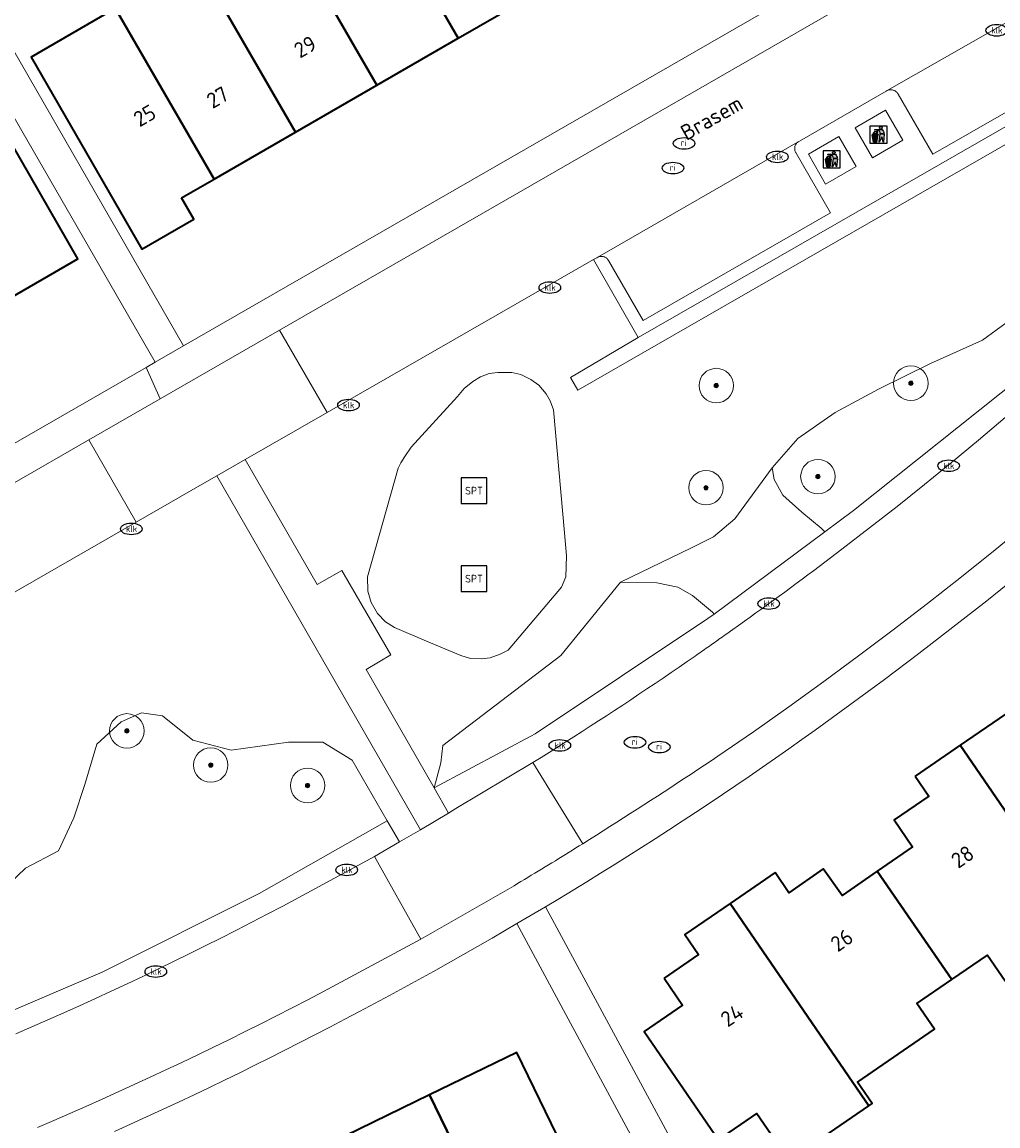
# Model space of a CAD drawing. Header units: metres. Extents: x 103671 to 105190, y 427150 to 429171.
# Tile 65 of 256: x 104402 to 104458, y 427333 to 427397. Entities that reach past the tile are written whole.
import ezdxf
from ezdxf.enums import TextEntityAlignment as Align

# ---------------------------------------------------------------- set-up
doc = ezdxf.new("R2010")
doc.units = ezdxf.units.M
for name, color, linetype, lineweight in [('B-WE-GR-BOOM-S', 253, 'Continuous', 25), ('B-WE-IE-AFVAL APART PLAATS-S', 253, 'Continuous', 25), ('B-WE-IE-MEUBILAIR-S', 253, 'Continuous', 25), ('B-WE-IE-MEUBILAIR_WEGMEUBILAIR-S', 253, 'Continuous', 25), ('B-WE-IE-TERREINAFSCHEIDING_KUNSTMATIG_MUUR-G', 253, 'IE-TERREINAFSCHEIDING_KUNSTMATIG-SO', 18), ('B-WE-IE-TERREINAFSCHEIDING_KUNSTMATIG_MUUR-GV', 253, 'Continuous', 18), ('B-WE-OG-BEBOUWING-GV', 253, 'Continuous', 35), ('B-WE-OG-BEBOUWING-T18', 7, 'Continuous', 18), ('B-WE-OG-TERREIN_BEGROEID-GV', 253, 'Continuous', 18), ('B-WE-OG-TERREIN_ERF-GV', 253, 'Continuous', 18), ('B-WE-OG-TOPOGRAFIE-T18', 7, 'Continuous', 18), ('B-WE-VH-GESLOTENVERHARDING_BETON-GV', 253, 'Continuous', 18), ('B-WE-VH-GESLOTENVERHARDING_KUNSTSTOF-GV', 253, 'Continuous', 18), ('B-WE-VH-OPENVERHARDING-GV', 253, 'Continuous', 18), ('B-WE-VH-OPENVERHARDING_BETONSTRAATSTEEN-GV', 253, 'Continuous', 18), ('B-WE-VH-OPENVERHARDING_TEGEL-GV', 253, 'Continuous', 18)]:
    doc.layers.add(name, color=color, linetype=linetype, lineweight=lineweight)
doc.styles.add('NLCS-ISO', font='NLCS-ISO.ttf')
doc.styles.add('NLCS-ISO-M500-T18', font='NLCS-ISO.ttf', dxfattribs={"height": 0.9})
doc.linetypes.add('IE-TERREINAFSCHEIDING_KUNSTMATIG-SO', pattern='A,4,[82,NLCS.SHX,S=0.75,R=90,X=0,Y=0],4,-2', length=10)

# ---------------------------------------------------------------- blocks, each defined once
blk = doc.blocks.new('SIE-AFVAL APART PLAATS-SO')
h = blk.add_hatch(color=256)
h.dxf.hatch_style = 1
h.paths.add_polyline_path([(-0.09, 0.07), (-1.76, 0.07, 0.819081), (-1.79, -0.09), (-1.4, -2.19, 0.36153), (-1.37, -2.21), (-0.47, -2.21, 0.36153), (-0.44, -2.19), (-0.05, -0.09, 0.819081)])
h.paths.add_polyline_path([(-0.16, -0.1), (-0.2, -0.33), (-0.49, -0.33), (-0.47, -0.1)], flags=16)
h.paths.add_polyline_path([(-0.55, -0.1), (-0.58, -0.33), (-0.87, -0.33), (-0.87, -0.1)], flags=16)
h.paths.add_polyline_path([(-0.22, -0.42), (-0.27, -0.73), (-0.53, -0.73), (-0.5, -0.42)], flags=16)
h.paths.add_polyline_path([(-0.58, -0.42), (-0.61, -0.73), (-0.87, -0.73), (-0.87, -0.42)], flags=16)
h.paths.add_polyline_path([(-0.95, -0.1), (-0.95, -0.33), (-1.27, -0.33), (-1.29, -0.1)], flags=16)
h.paths.add_polyline_path([(-0.95, -0.42), (-0.95, -0.73), (-1.23, -0.73), (-1.26, -0.42)], flags=16)
h.paths.add_polyline_path([(-0.29, -0.83), (-0.34, -1.09), (-0.56, -1.09), (-0.54, -0.83)], flags=16)
h.paths.add_polyline_path([(-0.62, -0.83), (-0.65, -1.09), (-0.87, -1.09), (-0.87, -0.83)], flags=16)
h.paths.add_polyline_path([(-0.95, -0.83), (-0.95, -1.09), (-1.2, -1.09), (-1.22, -0.83)], flags=16)
h.paths.add_polyline_path([(-1.35, -0.33), (-1.64, -0.33), (-1.69, -0.1), (-1.37, -0.1)], flags=16)
h.paths.add_polyline_path([(-1.34, -0.42), (-1.31, -0.73), (-1.57, -0.73), (-1.63, -0.42)], flags=16)
h.paths.add_polyline_path([(-0.36, -1.18), (-0.41, -1.44), (-0.6, -1.44), (-0.57, -1.18)], flags=16)
h.paths.add_polyline_path([(-0.65, -1.18), (-0.68, -1.44), (-0.87, -1.44), (-0.87, -1.18)], flags=16)
h.paths.add_polyline_path([(-1.3, -0.83), (-1.28, -1.09), (-1.5, -1.09), (-1.55, -0.83)], flags=16)
h.paths.add_polyline_path([(-0.95, -1.18), (-0.95, -1.44), (-1.17, -1.44), (-1.19, -1.18)], flags=16)
h.paths.add_polyline_path([(-0.42, -1.53), (-0.47, -1.79), (-0.63, -1.79), (-0.6, -1.53)], flags=16)
h.paths.add_polyline_path([(-1.27, -1.18), (-1.25, -1.44), (-1.44, -1.44), (-1.49, -1.18)], flags=16)
h.paths.add_polyline_path([(-0.69, -1.53), (-0.71, -1.79), (-0.87, -1.79), (-0.87, -1.53)], flags=16)
h.paths.add_polyline_path([(-0.95, -1.53), (-0.95, -1.79), (-1.13, -1.79), (-1.16, -1.53)], flags=16)
h.paths.add_polyline_path([(-1.24, -1.53), (-1.22, -1.79), (-1.37, -1.79), (-1.42, -1.53)], flags=16)
h.paths.add_polyline_path([(-0.49, -1.89), (-0.53, -2.13), (-0.66, -2.13), (-0.64, -1.89)], flags=16)
h.paths.add_polyline_path([(-0.72, -1.89), (-0.74, -2.13), (-0.87, -2.13), (-0.87, -1.89)], flags=16)
h.paths.add_polyline_path([(-0.95, -1.89), (-0.95, -2.13), (-1.1, -2.13), (-1.12, -1.89)], flags=16)
h.paths.add_polyline_path([(-1.21, -1.89), (-1.18, -2.13), (-1.31, -2.13), (-1.35, -1.89)], flags=16)
h.paths.add_polyline_path([(-0.19, 0.78, -0.01173), (-0.3, 0.78, -0.148797), (-0.42, 1.03, -0.136076), (-0.69, 0.87), (-0.78, 0.85, -0.038293), (-1.14, 0.96), (-1.19, 0.81, -0.243822), (-1.56, 0.45, 0.344326), (-1, 0.22, -0.139345), (-0.6, 0.22, 0.618436), (-0.56, 0.27, -0.441494), (-0.47, 0.44, 0.309048)])
h.paths.add_polyline_path([(-0.49, 0.51, 0.351556), (-0.64, 0.31, 0.121061), (-1.02, 0.29, -0.288745), (-1.45, 0.42, 0.203599), (-1.12, 0.79), (-1.09, 0.87, 0.083075), (-0.28, 0.71, -0.242261)], flags=16)
h.paths.add_polyline_path([(-0.4, 0.79, -0.023345), (-0.63, 0.82, 0.07081), (-0.46, 0.9, 0.059965)], flags=16)
h.paths.add_polyline_path([(1.12, 1.48), (-1.07, 1.48, 0.860559), (-1.08, 1.42), (0.29, 1, -0.146703), (0.53, 0.28, 0.421968), (0.56, 0.25), (1.6, 0.31, 0.450293), (1.63, 0.34, 0.122241)])
h.paths.add_polyline_path([(0.26, 1.93, 1), (1.07, 1.93, 1)])
h.paths.add_polyline_path([(1.65, 0.15, 0.429303), (1.62, 0.18), (0.55, 0.23, 0.38429), (0.51, 0.2), (0.16, -2.16, 0.83726), (0.22, -2.18), (0.99, -0.78, -0.688204), (1.05, -0.78), (1.36, -2.14, 0.84934), (1.42, -2.14)])
for p, q in [((-0.09, 0.07), (-1.76, 0.07)), ((-1.4, -2.19), (-1.79, -0.09)), ((-1.37, -0.1), (-1.69, -0.1)), ((-1.64, -0.33), (-1.69, -0.1)), ((-1.64, -0.33), (-1.35, -0.33)), ((-1.63, -0.42), (-1.34, -0.42)), ((-1.57, -0.73), (-1.63, -0.42)), ((-1.57, -0.73), (-1.31, -0.73)), ((-1.55, -0.83), (-1.3, -0.83)), ((-1.5, -1.09), (-1.55, -0.83)), ((-1.5, -1.09), (-1.28, -1.09)), ((-1.49, -1.18), (-1.27, -1.18)), ((-1.44, -1.44), (-1.49, -1.18)), ((-1.44, -1.44), (-1.25, -1.44)), ((-1.42, -1.53), (-1.24, -1.53)), ((-1.37, -1.79), (-1.42, -1.53)), ((-1.37, -1.79), (-1.22, -1.79)), ((-1.37, -2.21), (-0.47, -2.21)), ((-1.31, -2.13), (-1.35, -1.89)), ((-1.35, -1.89), (-1.21, -1.89)), ((-1.31, -2.13), (-1.18, -2.13)), ((-0.95, -0.1), (-1.29, -0.1)), ((-1.27, -0.33), (-0.95, -0.33)), ((-1.26, -0.42), (-0.95, -0.42)), ((-1.23, -0.73), (-0.95, -0.73)), ((-1.22, -0.83), (-0.95, -0.83)), ((-1.2, -1.09), (-0.95, -1.09)), ((-1.19, -1.18), (-0.95, -1.18)), ((-1.17, -1.44), (-0.95, -1.44)), ((-1.16, -1.53), (-0.95, -1.53)), ((-1.13, -1.79), (-0.95, -1.79)), ((-1.12, -1.89), (-0.95, -1.89)), ((-1.1, -2.13), (-0.95, -2.13)), ((-0.95, -0.1), (-0.95, -0.33)), ((-0.95, -0.42), (-0.95, -0.73)), ((-0.95, -0.83), (-0.95, -1.09)), ((-0.95, -1.18), (-0.95, -1.44)), ((-0.95, -1.53), (-0.95, -1.79)), ((-0.95, -1.89), (-0.95, -2.13)), ((-0.87, -0.1), (-0.87, -0.33)), ((-0.55, -0.1), (-0.87, -0.1)), ((-0.87, -0.33), (-0.58, -0.33)), ((-0.87, -0.42), (-0.87, -0.73)), ((-0.87, -0.42), (-0.58, -0.42)), ((-0.87, -0.73), (-0.61, -0.73)), ((-0.87, -0.83), (-0.62, -0.83)), ((-0.87, -0.83), (-0.87, -1.09)), ((-0.87, -1.09), (-0.65, -1.09)), ((-0.87, -1.18), (-0.65, -1.18)), ((-0.87, -1.18), (-0.87, -1.44)), ((-0.87, -1.44), (-0.68, -1.44)), ((-0.87, -1.53), (-0.69, -1.53)), ((-0.87, -1.53), (-0.87, -1.79)), ((-0.87, -1.79), (-0.71, -1.79)), ((-0.87, -1.89), (-0.87, -2.13)), ((-0.87, -1.89), (-0.72, -1.89)), ((-0.87, -2.13), (-0.74, -2.13)), ((-0.66, -2.13), (-0.53, -2.13)), ((-0.64, -1.89), (-0.49, -1.89)), ((-0.63, -1.79), (-0.47, -1.79)), ((-0.6, -1.44), (-0.41, -1.44)), ((-0.6, -1.53), (-0.42, -1.53)), ((-0.57, -1.18), (-0.36, -1.18)), ((-0.56, -1.09), (-0.34, -1.09)), ((-0.54, -0.83), (-0.29, -0.83)), ((-0.53, -0.73), (-0.27, -0.73)), ((-0.53, -2.13), (-0.49, -1.89)), ((-0.5, -0.42), (-0.22, -0.42)), ((-0.49, -0.33), (-0.2, -0.33)), ((-0.16, -0.1), (-0.47, -0.1)), ((-0.47, -1.79), (-0.42, -1.53)), ((-0.44, -2.19), (-0.05, -0.09)), ((-0.41, -1.44), (-0.36, -1.18)), ((-0.34, -1.09), (-0.29, -0.83)), ((-0.27, -0.73), (-0.22, -0.42)), ((-0.2, -0.33), (-0.16, -0.1))]:
    blk.add_line(p, q)
blk.add_lwpolyline([(-2.5, -2.51), (2.5, -2.51), (2.5, 2.49), (-2.5, 2.49)], close=True)
for points in [[(-0.78, 0.85, -0.038293), (-1.14, 0.96), (-1.19, 0.81, -0.243822), (-1.56, 0.45, 0.344326), (-1, 0.22, -0.139345), (-0.6, 0.22, 0.618436), (-0.56, 0.27, -0.441494), (-0.47, 0.44, 0.309048), (-0.19, 0.78, -0.01173), (-0.3, 0.78, -0.01173)], [(-0.78, 0.85), (-0.69, 0.87, 0.136076), (-0.42, 1.03, 0.156405), (-0.29, 0.77)], [(-0.78, 0.85), (-0.69, 0.87, 0.136076), (-0.42, 1.03, 0.148797), (-0.3, 0.78, 0.148797)], [(-0.63, 0.82, 0.07081), (-0.46, 0.9, 0.059965), (-0.4, 0.79, 0.059965)], [(-0.4, 0.79, -0.023345), (-0.63, 0.82)]]:
    blk.add_lwpolyline(points, format="xyb")
for points in [[(-1.09, 0.87), (-1.12, 0.79, -0.203599), (-1.45, 0.42, 0.288745), (-1.02, 0.29, -0.121061), (-0.64, 0.31, -0.351556), (-0.49, 0.51, 0.242261), (-0.28, 0.71, -0.083075)], [(-1.07, 1.48), (1.12, 1.48, -0.122241), (1.63, 0.34, -0.450293), (1.6, 0.31), (0.56, 0.25, -0.421968), (0.53, 0.28, 0.146703), (0.29, 1), (-1.08, 1.42, -0.860559)], [(0.55, 0.23), (1.62, 0.18, -0.429303), (1.65, 0.15), (1.42, -2.14, -0.84934), (1.36, -2.14), (1.05, -0.78, 0.688204), (0.99, -0.78), (0.22, -2.18, -0.83726), (0.16, -2.16), (0.51, 0.2, -0.38429)]]:
    blk.add_lwpolyline(points, format="xyb", close=True)
for points in [[(-1.35, -0.33), (-1.37, -0.1)], [(-1.31, -0.73), (-1.34, -0.42)], [(-1.28, -1.09), (-1.3, -0.83)], [(-1.27, -0.33), (-1.29, -0.1)], [(-1.25, -1.44), (-1.27, -1.18)], [(-1.23, -0.73), (-1.26, -0.42)], [(-1.22, -1.79), (-1.24, -1.53)], [(-1.2, -1.09), (-1.22, -0.83)], [(-1.18, -2.13), (-1.21, -1.89)], [(-1.17, -1.44), (-1.19, -1.18)], [(-1.18, -2.22), (-1.18, -2.21)], [(-1.13, -1.79), (-1.16, -1.53)], [(-1.1, -2.13), (-1.12, -1.89)], [(-0.74, -2.13), (-0.72, -1.89)], [(-0.71, -1.79), (-0.69, -1.53)], [(-0.68, -1.44), (-0.65, -1.18)], [(-0.66, -2.13), (-0.64, -1.89)], [(-0.65, -1.09), (-0.62, -0.83)], [(-0.63, -1.79), (-0.6, -1.53)], [(-0.61, -0.73), (-0.58, -0.42)], [(-0.6, -1.44), (-0.57, -1.18)], [(-0.58, -0.33), (-0.55, -0.1)], [(-0.56, -1.09), (-0.54, -0.83)], [(-0.53, -0.73), (-0.5, -0.42)], [(-0.49, -0.33), (-0.47, -0.1)]]:
    blk.add_lwpolyline(points)
blk.add_circle((0.66, 1.93), 0.401)
for centre, radius, start, end in [((-1.76, -0.01), 0.0869, 90, 247.281), ((-0.09, -0.01), 0.0869, 292.719, 90), ((-1.37, -2.18), 0.0318, 190.4943, 270), ((-0.47, -2.18), 0.0318, 270, 349.5057)]:
    blk.add_arc(centre, radius, start, end)
blk = doc.blocks.new('SIE-MEUBILAIR_PUT_KOLK-SO')
blk.add_ellipse((0, 0), major_axis=(1.25, 0), ratio=0.54)
at = {"style": 'NLCS-ISO'}
blk.add_text('klk', height=0.75, dxfattribs=at).set_placement((0.03, 0), align=Align.MIDDLE_CENTER)
blk = doc.blocks.new('SIE-MEUBILAIR_PUT_RIOOLPUT-SO')
blk.add_ellipse((0, 0), major_axis=(1.25, 0), ratio=0.54)
at = {"style": 'NLCS-ISO'}
blk.add_text('ri', height=0.75, dxfattribs=at).set_placement((-0.04, 0.07), align=Align.MIDDLE_CENTER)
blk = doc.blocks.new('SIE-WEG_SPEELTOESTEL-SO')
at = {"flags": 128}
blk.add_lwpolyline([(-3.75, -3.75), (3.75, -3.75), (3.75, 3.75), (-3.75, 3.75)], close=True, dxfattribs=at)
at = {"style": 'NLCS-ISO'}
blk.add_text('SPT', height=2.25, dxfattribs=at).set_placement((0, 0), align=Align.MIDDLE_CENTER)
blk = doc.blocks.new('SGR-BOOM_GBKN-SO')
at = {"linetype": 'ByBlock', "lineweight": 18}
h = blk.add_hatch(color=0, dxfattribs=at)
h.dxf.hatch_style = 1
edge = h.paths.add_edge_path()
edge.add_arc((0, 0), 0.25, 0, 360)
at = {"color": 0, "linetype": 'ByBlock', "lineweight": 18}
for radius in [2, 0.25]:
    blk.add_circle((0, 0), radius, dxfattribs=at)
at = {"color": 0, "linetype": 'ByBlock', "lineweight": 18, "style": 'NLCS-ISO'}
blk.add_attdef('SOORT', (2.5, 0), '', height=1.5, dxfattribs=at)

msp = doc.modelspace()

# ---------------------------------------------------------------- linework, layer by layer
at = {"layer": 'B-WE-IE-TERREINAFSCHEIDING_KUNSTMATIG_MUUR-G', "flags": 128}
for points in [[(104433.727, 427375.656), (104467.329, 427394.968)], [(104437.229, 427378.706), (104433.311, 427376.386)], [(104433.311, 427376.386), (104433.727, 427375.656)]]:
    msp.add_lwpolyline(points, dxfattribs=at)
at = {"layer": 'B-WE-IE-TERREINAFSCHEIDING_KUNSTMATIG_MUUR-GV', "flags": 128}
msp.add_lwpolyline([(104464.296, 427400.288), (104463.559, 427399.846), (104466.111, 427395.297), (104437.229, 427378.706), (104433.311, 427376.386), (104433.727, 427375.656), (104467.329, 427394.968)], close=True, dxfattribs=at)
at = {"layer": 'B-WE-OG-BEBOUWING-GV', "flags": 128}
for points in [[(104421.965, 427405.052), (104420.765, 427407.13), (104420.488, 427406.97), (104426.796, 427396.043), (104431.508, 427398.763), (104426.4, 427407.612)], [(104420.488, 427406.97), (104415.777, 427404.251), (104422.085, 427393.324), (104426.796, 427396.043)], [(104417.374, 427390.604), (104422.085, 427393.324), (104415.777, 427404.251), (104411.066, 427401.531)], [(104411.066, 427401.531), (104406.354, 427398.811), (104412.662, 427387.884), (104417.374, 427390.604)], [(104410.774, 427386.794), (104412.662, 427387.884), (104406.354, 427398.811), (104406.077, 427398.651), (104406.677, 427397.611), (104402.07, 427394.952), (104408.488, 427383.834), (104411.484, 427385.564)], [(104393.838, 427390.979), (104399.887, 427380.453), (104404.774, 427383.262), (104398.725, 427393.788)], [(104458.495, 427356.893), (104455.872, 427355.096), (104463.06, 427344.605), (104467.735, 427347.814), (104466.716, 427349.298), (104468.942, 427350.826), (104464.627, 427357.113), (104462.363, 427355.569), (104461.287, 427357.13), (104459.286, 427355.751)], [(104453.25, 427353.3), (104454.041, 427352.145), (104452.036, 427350.772), (104453.11, 427349.204), (104451.067, 427347.801), (104455.382, 427341.518), (104457.449, 427342.937), (104458.468, 427341.453), (104463.06, 427344.605), (104455.872, 427355.096)], [(104445.149, 427347.714), (104442.538, 427345.922), (104450.575, 427334.215), (104450.759, 427334.341), (104449.91, 427335.578), (104454.379, 427338.646), (104453.36, 427340.13), (104455.382, 427341.518), (104451.067, 427347.801), (104449.023, 427346.397), (104447.937, 427347.937), (104445.951, 427346.537)], [(104438.717, 427341.601), (104439.792, 427340.034), (104437.566, 427338.506), (104441.867, 427332.24), (104444.093, 427333.768), (104445.961, 427331.048), (104450.575, 427334.215), (104442.538, 427345.922), (104439.928, 427344.13), (104440.72, 427342.976)], [(104435.511, 427326.373), (104430.197, 427337.299), (104425.134, 427334.837), (104430.448, 427323.91)], [(104420.278, 427332.475), (104425.592, 427321.548), (104430.448, 427323.91), (104425.134, 427334.837)]]:
    msp.add_lwpolyline(points, close=True, dxfattribs=at)
at = {"layer": 'B-WE-OG-TERREIN_BEGROEID-GV', "flags": 128}
for points in [[(104467.329, 427394.968), (104433.727, 427375.656), (104433.311, 427376.386), (104437.229, 427378.706), (104434.642, 427383.218), (104419.218, 427374.364), (104414.465, 427371.636), (104418.624, 427364.403), (104420.07, 427365.222), (104422.901, 427360.33), (104421.472, 427359.484), (104425.408, 427352.622), (104425.796, 427354.08), (104425.912, 427355.073), (104432.745, 427360.299), (104436.19, 427364.533), (104440.307, 427366.518), (104441.591, 427367.161), (104442.818, 427368.212), (104444.978, 427371.161), (104446.467, 427372.854), (104448.628, 427374.372), (104451.139, 427375.715), (104454.146, 427377.204), (104457.153, 427378.547), (104458.73, 427379.715)], [(104458.73, 427379.715), (104457.153, 427378.547), (104454.146, 427377.204), (104451.139, 427375.715), (104448.628, 427374.372), (104446.467, 427372.854), (104444.978, 427371.161), (104445.095, 427370.489), (104445.591, 427369.584), (104446.701, 427368.591), (104447.81, 427367.657), (104448.02, 427367.447), (104449.683, 427368.682), (104459.482, 427376.485)], [(104459.482, 427376.485), (104449.683, 427368.682), (104448.02, 427367.447), (104441.611, 427362.691), (104441.253, 427362.426), (104431.254, 427355.749), (104425.408, 427352.622), (104426.243, 427351.166), (104426.671, 427351.422), (104431.117, 427354.087), (104431.595, 427354.384), (104432.071, 427354.682), (104432.547, 427354.982), (104433.022, 427355.282), (104433.497, 427355.584), (104433.97, 427355.888), (104434.443, 427356.192), (104434.915, 427356.498), (104435.387, 427356.805), (104435.857, 427357.113), (104436.327, 427357.422), (104436.795, 427357.733), (104437.263, 427358.045), (104437.731, 427358.358), (104438.197, 427358.672), (104438.662, 427358.988), (104439.127, 427359.305), (104439.591, 427359.622), (104440.054, 427359.942), (104440.516, 427360.262), (104440.608, 427360.326), (104440.701, 427360.39), (104440.793, 427360.454), (104440.885, 427360.519), (104440.977, 427360.583), (104441.07, 427360.647), (104441.162, 427360.712), (104441.254, 427360.776), (104441.346, 427360.84), (104441.438, 427360.905), (104441.53, 427360.969), (104441.622, 427361.034), (104441.714, 427361.099), (104441.806, 427361.163), (104441.898, 427361.228), (104441.99, 427361.293), (104442.082, 427361.357), (104442.173, 427361.422), (104442.265, 427361.487), (104442.357, 427361.552), (104442.694, 427361.791), (104443.031, 427362.031), (104443.368, 427362.271), (104443.704, 427362.512), (104444.039, 427362.753), (104444.374, 427362.995), (104444.709, 427363.238), (104445.043, 427363.481), (104445.377, 427363.725), (104445.71, 427363.969), (104446.043, 427364.215), (104446.376, 427364.46), (104446.708, 427364.707), (104447.039, 427364.954), (104447.37, 427365.201), (104447.701, 427365.449), (104448.031, 427365.698), (104448.361, 427365.947), (104448.69, 427366.197), (104449.019, 427366.448), (104450.621, 427367.682), (104452.213, 427368.93), (104453.794, 427370.193), (104455.364, 427371.471), (104456.924, 427372.762), (104458.472, 427374.067)], [(104398.876, 427345.234), (104401.737, 427347.978), (104403.664, 427348.971), (104404.54, 427350.898), (104405.182, 427352.825), (104405.883, 427355.161), (104407.285, 427356.445), (104408.453, 427356.971), (104409.679, 427356.796), (104411.431, 427355.394), (104413.65, 427354.81), (104416.978, 427355.277), (104418.964, 427355.277), (104420.657, 427354.226), (104422.688, 427350.722), (104423.4, 427349.495), (104424.611, 427350.196), (104412.822, 427370.693), (104411.976, 427370.207), (104408.154, 427368.014), (104392.467, 427358.997)], [(104394.807, 427337.092), (104406.189, 427341.947), (104415.27, 427346.501), (104422.688, 427350.722), (104420.657, 427354.226), (104418.964, 427355.277), (104416.978, 427355.277), (104413.65, 427354.81), (104411.431, 427355.394), (104409.679, 427356.796), (104408.453, 427356.971), (104407.285, 427356.445), (104405.883, 427355.161), (104405.182, 427352.825), (104404.54, 427350.898), (104403.664, 427348.971), (104401.737, 427347.978), (104398.876, 427345.234)], [(104401.194, 427338.374), (104402.118, 427338.775), (104403.04, 427339.181), (104403.96, 427339.591), (104404.879, 427340.005), (104405.796, 427340.424), (104406.71, 427340.846), (104407.623, 427341.273), (104408.534, 427341.704), (104409.442, 427342.14), (104410.349, 427342.579), (104411.254, 427343.023), (104412.156, 427343.471), (104413.057, 427343.923), (104413.955, 427344.38), (104414.851, 427344.84), (104415.744, 427345.304), (104416.636, 427345.773), (104421.947, 427348.653), (104423.4, 427349.495), (104422.688, 427350.722), (104415.27, 427346.501), (104406.189, 427341.947), (104394.807, 427337.092)]]:
    msp.add_lwpolyline(points, dxfattribs=at)
for points in [[(104421.549, 427364.84), (104423.332, 427371.133), (104423.481, 427371.451), (104423.712, 427371.817), (104424.083, 427372.356), (104426.751, 427375.3), (104427.15, 427375.746), (104427.638, 427376.159), (104428.097, 427376.432), (104428.589, 427376.626), (104429.089, 427376.676), (104429.897, 427376.68), (104430.426, 427376.56), (104430.998, 427376.275), (104431.474, 427375.946), (104431.886, 427375.443), (104432.127, 427375.039), (104432.317, 427374.512), (104432.957, 427367.403), (104433.062, 427366.06), (104433.04, 427364.853), (104432.775, 427364.249), (104429.694, 427360.603), (104429.232, 427360.375), (104428.656, 427360.156), (104428.122, 427360.089), (104427.52, 427360.114), (104426.957, 427360.286), (104424.955, 427361.124), (104423.102, 427361.917), (104422.589, 427362.241), (104422.132, 427362.726), (104421.762, 427363.353), (104421.576, 427364.009)], [(104442.818, 427368.212), (104441.591, 427367.161), (104440.307, 427366.518), (104436.19, 427364.533), (104438.292, 427364.504), (104439.518, 427364.241), (104440.365, 427363.774), (104441.533, 427362.81), (104441.611, 427362.691), (104448.02, 427367.447), (104447.81, 427367.657), (104446.701, 427368.591), (104445.591, 427369.584), (104445.095, 427370.489), (104444.978, 427371.161)], [(104438.292, 427364.504), (104436.19, 427364.533), (104432.745, 427360.299), (104425.912, 427355.073), (104425.796, 427354.08), (104425.408, 427352.622), (104431.254, 427355.749), (104441.253, 427362.426), (104441.611, 427362.691), (104441.533, 427362.81), (104440.365, 427363.774), (104439.518, 427364.241)]]:
    msp.add_lwpolyline(points, close=True, dxfattribs=at)
at = {"layer": 'B-WE-OG-TERREIN_ERF-GV', "flags": 128}
for points in [[(104370.514, 427395.051), (104373.981, 427397.072), (104372.681, 427399.344), (104375.629, 427401.031), (104378.577, 427402.718), (104379.878, 427400.445), (104383.37, 427402.432), (104382.053, 427404.706), (104384.994, 427406.409), (104387.935, 427408.113), (104389.252, 427405.839), (104391.069, 427406.891), (104389.441, 427409.704), (104392.037, 427411.207), (104393.665, 427408.395), (104393.355, 427408.215), (104393.865, 427407.286), (104394.108, 427407.399), (104394.656, 427406.447), (104397.572, 427408.125), (104398.857, 427405.881), (104395.949, 427404.201), (104410.902, 427378.224), (104484.067, 427420.33)], [(104348.087, 427342.133), (104377.791, 427359.18), (104408.737, 427376.977), (104409.255, 427377.285), (104393.791, 427404.088), (104391.352, 427404.573), (104389.936, 427403.759), (104390.95, 427402.001), (104388.346, 427400.499), (104385.741, 427398.997), (104384.727, 427400.756), (104380.583, 427398.37), (104381.587, 427396.606), (104378.975, 427395.12), (104376.363, 427393.633), (104375.359, 427395.397), (104371.187, 427393), (104372.196, 427391.239), (104369.59, 427389.745)], [(104431.508, 427398.763), (104426.796, 427396.043), (104422.085, 427393.324), (104417.374, 427390.604), (104412.662, 427387.884), (104410.774, 427386.794), (104411.484, 427385.564), (104408.488, 427383.834), (104402.07, 427394.952), (104406.677, 427397.611)], [(104370.428, 427377.526), (104375.11, 427380.216), (104379.792, 427382.907), (104384.474, 427385.598), (104389.156, 427388.288), (104393.838, 427390.979), (104398.725, 427393.788), (104404.774, 427383.262), (104399.887, 427380.453), (104395.205, 427377.763), (104390.523, 427375.072), (104385.841, 427372.382), (104381.159, 427369.691), (104376.477, 427367), (104371.795, 427364.31)], [(104459.341, 427365.03), (104457.4, 427363.467), (104455.443, 427361.925), (104453.471, 427360.404), (104451.483, 427358.905), (104449.481, 427357.427), (104447.465, 427355.97), (104446.705, 427355.428), (104445.943, 427354.89), (104445.179, 427354.354), (104444.412, 427353.821), (104443.643, 427353.292), (104442.872, 427352.766), (104442.099, 427352.243), (104441.324, 427351.722), (104440.546, 427351.206), (104439.767, 427350.692), (104438.985, 427350.181), (104438.202, 427349.674), (104437.416, 427349.17), (104436.628, 427348.669), (104435.838, 427348.171), (104435.047, 427347.677), (104434.253, 427347.186), (104433.457, 427346.698), (104432.66, 427346.213), (104431.86, 427345.732), (104444.952, 427321.44)], [(104458.468, 427341.453), (104457.449, 427342.937), (104455.382, 427341.518), (104453.36, 427340.13), (104454.379, 427338.646), (104449.91, 427335.578), (104450.759, 427334.341), (104450.575, 427334.215), (104445.961, 427331.048), (104444.093, 427333.768), (104441.867, 427332.24), (104437.566, 427338.506), (104439.792, 427340.034), (104438.717, 427341.601), (104440.72, 427342.976), (104439.928, 427344.13), (104442.538, 427345.922), (104445.149, 427347.714), (104445.951, 427346.537), (104447.937, 427347.937), (104449.023, 427346.397), (104451.067, 427347.801), (104453.11, 427349.204), (104452.036, 427350.772), (104454.041, 427352.145), (104453.25, 427353.3), (104455.872, 427355.096), (104458.495, 427356.893)], [(104443.256, 427320.503), (104430.188, 427344.76), (104428.77, 427343.916), (104427.925, 427343.432), (104427.077, 427342.951), (104426.228, 427342.473), (104425.377, 427341.998), (104424.524, 427341.527), (104423.669, 427341.059), (104422.813, 427340.594), (104421.954, 427340.133), (104421.094, 427339.674), (104420.232, 427339.219), (104419.369, 427338.768), (104418.503, 427338.319), (104417.636, 427337.874), (104416.768, 427337.433), (104415.897, 427336.994), (104415.025, 427336.559), (104414.151, 427336.128), (104413.276, 427335.699), (104412.399, 427335.275), (104411.521, 427334.853), (104410.602, 427334.42), (104409.681, 427333.991), (104408.758, 427333.565), (104407.833, 427333.144), (104406.907, 427332.727)]]:
    msp.add_lwpolyline(points, dxfattribs=at)
msp.add_lwpolyline([(104425.394, 427321.452), (104424.87, 427322.531), (104420.41, 427320.361), (104420.934, 427319.282), (104420.736, 427319.185), (104415.88, 427316.824), (104410.817, 427314.362), (104405.504, 427325.289), (104410.567, 427327.751), (104415.423, 427330.113), (104420.278, 427332.475), (104425.134, 427334.837), (104430.197, 427337.299), (104435.511, 427326.373), (104430.448, 427323.91), (104425.592, 427321.548)], close=True, dxfattribs=at)
at = {"layer": 'B-WE-VH-GESLOTENVERHARDING_BETON-GV', "flags": 128}
for points in [[(104449.778, 427390.854), (104450.779, 427389.123), (104452.551, 427390.148), (104451.55, 427391.879)], [(104447.074, 427389.324), (104448.075, 427387.593), (104449.847, 427388.618), (104448.846, 427390.349)]]:
    msp.add_lwpolyline(points, close=True, dxfattribs=at)
at = {"layer": 'B-WE-VH-GESLOTENVERHARDING_KUNSTSTOF-GV', "flags": 128}
msp.add_lwpolyline([(104423.332, 427371.133), (104421.549, 427364.84), (104421.576, 427364.009), (104421.762, 427363.353), (104422.132, 427362.726), (104422.589, 427362.241), (104423.102, 427361.917), (104424.955, 427361.124), (104426.957, 427360.286), (104427.52, 427360.114), (104428.122, 427360.089), (104428.656, 427360.156), (104429.232, 427360.375), (104429.694, 427360.603), (104432.775, 427364.249), (104433.04, 427364.853), (104433.062, 427366.06), (104432.957, 427367.403), (104432.317, 427374.512), (104432.127, 427375.039), (104431.886, 427375.443), (104431.474, 427375.946), (104430.998, 427376.275), (104430.426, 427376.56), (104429.897, 427376.68), (104429.089, 427376.676), (104428.589, 427376.626), (104428.097, 427376.432), (104427.638, 427376.159), (104427.15, 427375.746), (104426.751, 427375.3), (104424.083, 427372.356), (104423.712, 427371.817), (104423.481, 427371.451)], close=True, dxfattribs=at)
at = {"layer": 'B-WE-VH-OPENVERHARDING-GV', "flags": 128}
for points in [[(104393.791, 427404.088), (104409.255, 427377.285), (104410.902, 427378.224), (104395.949, 427404.201)], [(104458.472, 427374.067), (104456.924, 427372.762), (104455.364, 427371.471), (104453.794, 427370.193), (104452.213, 427368.93), (104450.621, 427367.682), (104449.019, 427366.448), (104448.69, 427366.197), (104448.361, 427365.947), (104448.031, 427365.698), (104447.701, 427365.449), (104447.37, 427365.201), (104447.039, 427364.954), (104446.708, 427364.707), (104446.376, 427364.46), (104446.043, 427364.215), (104445.71, 427363.969), (104445.377, 427363.725), (104445.043, 427363.481), (104444.709, 427363.238), (104444.374, 427362.995), (104444.039, 427362.753), (104443.704, 427362.512), (104443.368, 427362.271), (104443.031, 427362.031), (104442.694, 427361.791), (104442.357, 427361.552), (104442.265, 427361.487), (104442.173, 427361.422), (104442.082, 427361.357), (104441.99, 427361.293), (104441.898, 427361.228), (104441.806, 427361.163), (104441.714, 427361.099), (104441.622, 427361.034), (104441.53, 427360.969), (104441.438, 427360.905), (104441.346, 427360.84), (104441.254, 427360.776), (104441.162, 427360.712), (104441.07, 427360.647), (104440.977, 427360.583), (104440.885, 427360.519), (104440.793, 427360.454), (104440.701, 427360.39), (104440.608, 427360.326), (104440.516, 427360.262), (104440.054, 427359.942), (104439.591, 427359.622), (104439.127, 427359.305), (104438.662, 427358.988), (104438.197, 427358.672), (104437.731, 427358.358), (104437.263, 427358.045), (104436.795, 427357.733), (104436.327, 427357.422), (104435.857, 427357.113), (104435.387, 427356.805), (104434.915, 427356.498), (104434.443, 427356.192), (104433.97, 427355.888), (104433.497, 427355.584), (104433.022, 427355.282), (104432.547, 427354.982), (104432.071, 427354.682), (104431.595, 427354.384), (104431.117, 427354.087), (104434.009, 427349.389), (104434.404, 427349.636), (104434.799, 427349.884), (104435.193, 427350.132), (104435.587, 427350.381), (104435.981, 427350.631), (104436.374, 427350.882), (104436.766, 427351.133), (104437.158, 427351.385), (104437.55, 427351.637), (104437.941, 427351.89), (104438.332, 427352.144), (104438.723, 427352.399), (104439.113, 427352.654), (104439.502, 427352.91), (104439.891, 427353.166), (104440.28, 427353.423), (104440.668, 427353.681), (104441.056, 427353.94), (104441.443, 427354.199), (104441.83, 427354.459), (104443.89, 427355.877), (104445.936, 427357.317), (104447.968, 427358.779), (104449.985, 427360.264), (104451.987, 427361.77), (104453.973, 427363.297), (104455.944, 427364.846), (104457.899, 427366.415), (104459.837, 427368.005)], [(104459.837, 427368.005), (104457.899, 427366.415), (104455.944, 427364.846), (104453.973, 427363.297), (104451.987, 427361.77), (104449.985, 427360.264), (104447.968, 427358.779), (104445.936, 427357.317), (104443.89, 427355.877), (104441.83, 427354.459), (104441.443, 427354.199), (104441.056, 427353.94), (104440.668, 427353.681), (104440.28, 427353.423), (104439.891, 427353.166), (104439.502, 427352.91), (104439.113, 427352.654), (104438.723, 427352.399), (104438.332, 427352.144), (104437.941, 427351.89), (104437.55, 427351.637), (104437.158, 427351.385), (104436.766, 427351.133), (104436.374, 427350.882), (104435.981, 427350.631), (104435.587, 427350.381), (104435.193, 427350.132), (104434.799, 427349.884), (104434.404, 427349.636), (104434.009, 427349.389), (104433.811, 427349.266), (104433.614, 427349.143), (104433.416, 427349.02), (104433.218, 427348.897), (104433.02, 427348.775), (104432.822, 427348.652), (104432.623, 427348.53), (104432.425, 427348.408), (104432.227, 427348.287), (104432.028, 427348.165), (104431.829, 427348.044), (104431.63, 427347.922), (104431.432, 427347.801), (104431.233, 427347.68), (104431.033, 427347.56), (104430.834, 427347.439), (104430.635, 427347.319), (104430.435, 427347.199), (104430.236, 427347.079), (104430.036, 427346.959), (104424.628, 427343.856), (104418.996, 427340.822), (104418.094, 427340.351), (104417.189, 427339.884), (104416.282, 427339.421), (104415.373, 427338.962), (104414.463, 427338.507), (104413.55, 427338.056), (104412.635, 427337.609), (104411.718, 427337.167), (104410.799, 427336.728), (104409.878, 427336.293), (104408.956, 427335.862), (104408.031, 427335.435), (104407.105, 427335.012), (104406.176, 427334.594), (104405.246, 427334.179), (104404.314, 427333.769), (104403.381, 427333.363), (104402.446, 427332.961)], [(104406.907, 427332.727), (104407.833, 427333.144), (104408.758, 427333.565), (104409.681, 427333.991), (104410.602, 427334.42), (104411.521, 427334.853), (104412.399, 427335.275), (104413.276, 427335.699), (104414.151, 427336.128), (104415.025, 427336.559), (104415.897, 427336.994), (104416.768, 427337.433), (104417.636, 427337.874), (104418.503, 427338.319), (104419.369, 427338.768), (104420.232, 427339.219), (104421.094, 427339.674), (104421.954, 427340.133), (104422.813, 427340.594), (104423.669, 427341.059), (104424.524, 427341.527), (104425.377, 427341.998), (104426.228, 427342.473), (104427.077, 427342.951), (104427.925, 427343.432), (104428.77, 427343.916), (104430.188, 427344.76), (104431.86, 427345.732), (104432.66, 427346.213), (104433.457, 427346.698), (104434.253, 427347.186), (104435.047, 427347.677), (104435.838, 427348.171), (104436.628, 427348.669), (104437.416, 427349.17), (104438.202, 427349.674), (104438.985, 427350.181), (104439.767, 427350.692), (104440.546, 427351.206), (104441.324, 427351.722), (104442.099, 427352.243), (104442.872, 427352.766), (104443.643, 427353.292), (104444.412, 427353.821), (104445.179, 427354.354), (104445.943, 427354.89), (104446.705, 427355.428), (104447.465, 427355.97), (104449.481, 427357.427), (104451.483, 427358.905), (104453.471, 427360.404), (104455.443, 427361.925), (104457.4, 427363.467), (104459.341, 427365.03)]]:
    msp.add_lwpolyline(points, dxfattribs=at)
msp.add_lwpolyline([(104421.472, 427359.484), (104422.901, 427360.33), (104420.07, 427365.222), (104418.624, 427364.403), (104414.465, 427371.636), (104412.822, 427370.693), (104424.611, 427350.196), (104426.243, 427351.166), (104425.408, 427352.622)], close=True, dxfattribs=at)
at = {"layer": 'B-WE-VH-OPENVERHARDING_BETONSTRAATSTEEN-GV', "flags": 128}
for points in [[(104485.103, 427418.652), (104416.459, 427379.13), (104419.218, 427374.364), (104434.642, 427383.218), (104434.828, 427383.328), (104434.878, 427383.357), (104446.492, 427390.051), (104446.552, 427390.085), (104451.575, 427392.978), (104451.629, 427393.009), (104463.384, 427399.741)], [(104402.446, 427332.961), (104403.381, 427333.363), (104404.314, 427333.769), (104405.246, 427334.179), (104406.176, 427334.594), (104407.105, 427335.012), (104408.031, 427335.435), (104408.956, 427335.862), (104409.878, 427336.293), (104410.799, 427336.728), (104411.718, 427337.167), (104412.635, 427337.609), (104413.55, 427338.056), (104414.463, 427338.507), (104415.373, 427338.962), (104416.282, 427339.421), (104417.189, 427339.884), (104418.094, 427340.351), (104418.996, 427340.822), (104424.628, 427343.856), (104421.947, 427348.653), (104416.636, 427345.773), (104415.744, 427345.304), (104414.851, 427344.84), (104413.955, 427344.38), (104413.057, 427343.923), (104412.156, 427343.471), (104411.254, 427343.023), (104410.349, 427342.579), (104409.442, 427342.14), (104408.534, 427341.704), (104407.623, 427341.273), (104406.71, 427340.846), (104405.796, 427340.424), (104404.879, 427340.005), (104403.96, 427339.591), (104403.04, 427339.181), (104402.118, 427338.775), (104401.194, 427338.374)]]:
    msp.add_lwpolyline(points, dxfattribs=at)
for points in [[(104405.415, 427372.78), (104408.154, 427368.014), (104411.976, 427370.207), (104412.822, 427370.693), (104414.465, 427371.636), (104419.218, 427374.364), (104416.459, 427379.13), (104409.55, 427375.158)], [(104380.809, 427352.284), (104380.812, 427352.286), (104380.815, 427352.287), (104392.434, 427358.978), (104392.45, 427358.988), (104392.467, 427358.997), (104408.154, 427368.014), (104405.415, 427372.78), (104378.884, 427357.498), (104350.513, 427341.205), (104349.089, 427340.388), (104346.941, 427339.154), (104349.677, 427334.392), (104351.86, 427335.647), (104363.872, 427342.557), (104363.893, 427342.57), (104363.915, 427342.582), (104375.572, 427349.296), (104375.577, 427349.3), (104375.583, 427349.303)], [(104434.009, 427349.389), (104431.117, 427354.087), (104426.671, 427351.422), (104426.243, 427351.166), (104424.611, 427350.196), (104423.4, 427349.495), (104421.947, 427348.653), (104424.628, 427343.856), (104430.036, 427346.959), (104430.236, 427347.079), (104430.435, 427347.199), (104430.635, 427347.319), (104430.834, 427347.439), (104431.033, 427347.56), (104431.233, 427347.68), (104431.432, 427347.801), (104431.63, 427347.922), (104431.829, 427348.044), (104432.028, 427348.165), (104432.227, 427348.287), (104432.425, 427348.408), (104432.623, 427348.53), (104432.822, 427348.652), (104433.02, 427348.775), (104433.218, 427348.897), (104433.416, 427349.02), (104433.614, 427349.143), (104433.811, 427349.266)]]:
    msp.add_lwpolyline(points, close=True, dxfattribs=at)
at = {"layer": 'B-WE-VH-OPENVERHARDING_TEGEL-GV', "flags": 128}
for points in [[(104485.103, 427418.652), (104506.793, 427431.188), (104513.872, 427442.711), (104514.817, 427444.453), (104513.225, 427445.45), (104505.472, 427432.836), (104503.676, 427434.015), (104501.136, 427430.175), (104484.067, 427420.33), (104410.902, 427378.224), (104409.255, 427377.285), (104408.737, 427376.977), (104409.55, 427375.158), (104416.459, 427379.13)], [(104449.778, 427390.854), (104451.55, 427391.879), (104452.551, 427390.148), (104450.779, 427389.123)], [(104446.492, 427390.051), (104434.878, 427383.357), (104434.908, 427383.371), (104434.94, 427383.382), (104434.973, 427383.392), (104435.008, 427383.4), (104435.043, 427383.404), (104435.08, 427383.407), (104435.117, 427383.406), (104435.154, 427383.402), (104435.191, 427383.396), (104435.227, 427383.386), (104435.263, 427383.374), (104435.297, 427383.359), (104435.33, 427383.342), (104435.361, 427383.322), (104435.39, 427383.3), (104435.417, 427383.276), (104435.442, 427383.251), (104435.465, 427383.224), (104435.484, 427383.197), (104435.502, 427383.169), (104437.509, 427379.686), (104448.365, 427385.929), (104446.359, 427389.392), (104446.341, 427389.421), (104446.326, 427389.452), (104446.312, 427389.486), (104446.3, 427389.52), (104446.291, 427389.557), (104446.285, 427389.594), (104446.282, 427389.632), (104446.282, 427389.671), (104446.285, 427389.71), (104446.291, 427389.749), (104446.3, 427389.787), (104446.313, 427389.824), (104446.328, 427389.859), (104446.346, 427389.893), (104446.366, 427389.926), (104446.388, 427389.955), (104446.412, 427389.983), (104446.438, 427390.008), (104446.465, 427390.031)], [(104448.075, 427387.593), (104447.074, 427389.324), (104448.846, 427390.349), (104449.847, 427388.618)], [(104405.415, 427372.78), (104409.55, 427375.158), (104408.737, 427376.977), (104377.791, 427359.18), (104348.087, 427342.133), (104349.089, 427340.388), (104350.513, 427341.205), (104378.884, 427357.498)]]:
    msp.add_lwpolyline(points, close=True, dxfattribs=at)
for points in [[(104463.384, 427399.741), (104451.629, 427393.009), (104451.66, 427393.023), (104451.693, 427393.035), (104451.728, 427393.045), (104451.764, 427393.052), (104451.801, 427393.057), (104451.839, 427393.059), (104451.877, 427393.057), (104451.916, 427393.053), (104451.954, 427393.046), (104451.992, 427393.035), (104452.029, 427393.022), (104452.064, 427393.006), (104452.098, 427392.987), (104452.13, 427392.965), (104452.16, 427392.942), (104452.187, 427392.916), (104452.212, 427392.89), (104452.235, 427392.861), (104452.255, 427392.833), (104452.272, 427392.803), (104454.275, 427389.337), (104465.161, 427395.567)], [(104465.161, 427395.567), (104454.275, 427389.337), (104452.272, 427392.803), (104452.255, 427392.833), (104452.235, 427392.861), (104452.212, 427392.89), (104452.187, 427392.916), (104452.16, 427392.942), (104452.13, 427392.965), (104452.098, 427392.987), (104452.064, 427393.006), (104452.029, 427393.022), (104451.992, 427393.035), (104451.954, 427393.046), (104451.916, 427393.053), (104451.877, 427393.057), (104451.839, 427393.059), (104451.801, 427393.057), (104451.764, 427393.052), (104451.728, 427393.045), (104451.693, 427393.035), (104451.66, 427393.023), (104451.629, 427393.009), (104451.575, 427392.978), (104446.552, 427390.085), (104446.492, 427390.051), (104446.465, 427390.031), (104446.438, 427390.008), (104446.412, 427389.983), (104446.388, 427389.955), (104446.366, 427389.926), (104446.346, 427389.893), (104446.328, 427389.859), (104446.313, 427389.824), (104446.3, 427389.787), (104446.291, 427389.749), (104446.285, 427389.71), (104446.282, 427389.671), (104446.282, 427389.632), (104446.285, 427389.594), (104446.291, 427389.557), (104446.3, 427389.52), (104446.312, 427389.486), (104446.326, 427389.452), (104446.341, 427389.421), (104446.359, 427389.392), (104448.365, 427385.929), (104437.509, 427379.686), (104435.502, 427383.169), (104435.484, 427383.197), (104435.465, 427383.224), (104435.442, 427383.251), (104435.417, 427383.276), (104435.39, 427383.3), (104435.361, 427383.322), (104435.33, 427383.342), (104435.297, 427383.359), (104435.263, 427383.374), (104435.227, 427383.386), (104435.191, 427383.396), (104435.154, 427383.402), (104435.117, 427383.406), (104435.08, 427383.407), (104435.043, 427383.404), (104435.008, 427383.4), (104434.973, 427383.392), (104434.94, 427383.382), (104434.908, 427383.371), (104434.878, 427383.357), (104434.828, 427383.328), (104434.642, 427383.218), (104437.229, 427378.706), (104466.111, 427395.297)], [(104444.952, 427321.44), (104431.86, 427345.732), (104430.188, 427344.76), (104443.256, 427320.503)]]:
    msp.add_lwpolyline(points, dxfattribs=at)

# ---------------------------------------------------------------- block references
at = {"layer": 'B-WE-GR-BOOM-S', "xscale": 0.5, "yscale": 0.5, "zscale": 0.5}
for p in [(104441.743, 427375.924), (104453.009, 427376.062), (104447.628, 427370.652), (104441.147, 427370.009), (104407.616, 427355.923), (104412.47, 427353.946), (104418.08, 427352.761)]:
    msp.add_blockref('SGR-BOOM_GBKN-SO', p, dxfattribs=at)
at = {"layer": 'B-WE-IE-AFVAL APART PLAATS-S', "xscale": 0.2, "yscale": 0.2, "zscale": 0.2}
for p in [(104451.133, 427390.459), (104448.423, 427389.029)]:
    msp.add_blockref('SIE-AFVAL APART PLAATS-SO', p, dxfattribs=at)
at = {"layer": 'B-WE-IE-MEUBILAIR-S', "xscale": 0.5, "yscale": 0.5, "zscale": 0.5}
for name, p in [('SIE-MEUBILAIR_PUT_KOLK-SO', (104457.979, 427396.502)), ('SIE-MEUBILAIR_PUT_RIOOLPUT-SO', (104439.878, 427389.951)), ('SIE-MEUBILAIR_PUT_KOLK-SO', (104445.282, 427389.172)), ('SIE-MEUBILAIR_PUT_RIOOLPUT-SO', (104439.234, 427388.521)), ('SIE-MEUBILAIR_PUT_KOLK-SO', (104432.104, 427381.602)), ('SIE-MEUBILAIR_PUT_KOLK-SO', (104420.448, 427374.793)), ('SIE-MEUBILAIR_PUT_KOLK-SO', (104455.195, 427371.278)), ('SIE-MEUBILAIR_PUT_KOLK-SO', (104407.871, 427367.623)), ('SIE-MEUBILAIR_PUT_KOLK-SO', (104444.781, 427363.297)), ('SIE-MEUBILAIR_PUT_RIOOLPUT-SO', (104437.036, 427355.264)), ('SIE-MEUBILAIR_PUT_KOLK-SO', (104432.683, 427355.085)), ('SIE-MEUBILAIR_PUT_RIOOLPUT-SO', (104438.447, 427354.988)), ('SIE-MEUBILAIR_PUT_KOLK-SO', (104420.346, 427347.875)), ('SIE-MEUBILAIR_PUT_KOLK-SO', (104409.29, 427341.986))]:
    msp.add_blockref(name, p, dxfattribs=at)
at = {"layer": 'B-WE-IE-MEUBILAIR_WEGMEUBILAIR-S', "xscale": 0.2, "yscale": 0.2, "zscale": 0.2}
for p in [(104427.713, 427369.838), (104427.713, 427364.741)]:
    msp.add_blockref('SIE-WEG_SPEELTOESTEL-SO', p, dxfattribs=at)

# ---------------------------------------------------------------- texts
at = {"layer": 'B-WE-OG-BEBOUWING-T18', "style": 'NLCS-ISO-M500-T18'}
for s, rotation, p in [('29', 30, (104417.939, 427395.549)), ('27', 30, (104412.866, 427392.62)), ('25', 30, (104408.646, 427391.562)), ('28', 34.4, (104456.002, 427348.64)), ('26', 35.2, (104449.011, 427343.8)), ('24', 34.5, (104442.652, 427339.451))]:
    msp.add_text(s, height=0.9, rotation=rotation, dxfattribs=at).set_placement(p, align=Align.MIDDLE)
at = {"layer": 'B-WE-OG-TOPOGRAFIE-T18', "style": 'NLCS-ISO-M500-T18'}
msp.add_text('Brasem', height=0.9, rotation=29.6, dxfattribs=at).set_placement((104441.474, 427391.435), align=Align.MIDDLE)

doc.saveas('drawing.dxf')
